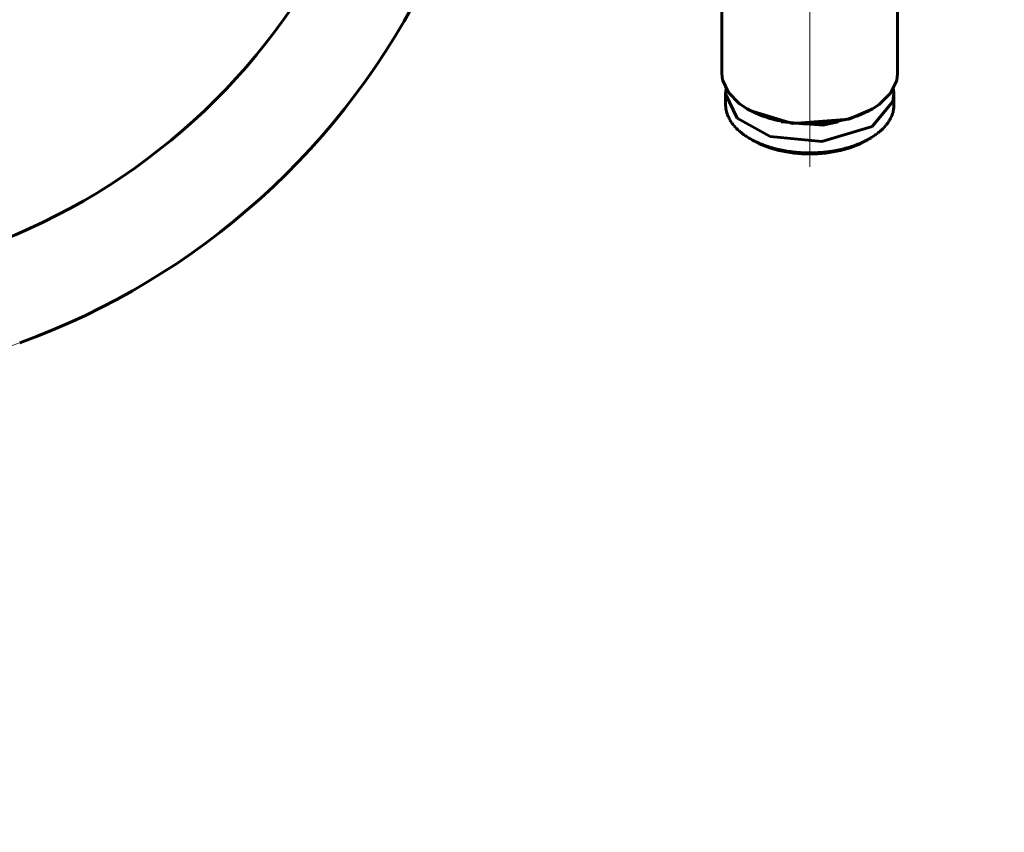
# Model space of a CAD drawing. Header units: millimetres. Extents: x 0 to 297, y 0 to 420.
# Tile 4 of 32: x 105 to 139, y 96 to 124. Entities that reach past the tile are written whole.
import ezdxf

# ---------------------------------------------------------------- set-up
doc = ezdxf.new("R2010")
doc.units = ezdxf.units.MM
for name, pattern in [('K5LT_AXLED', [12, 7.5, -1.5, 1.5, -1.5]), ('K5LT_BASIC', [0]), ('K5LT_THIN', [0])]:
    doc.linetypes.add(name, pattern=pattern)
doc.layers.add('Системный слой', color=7, linetype='Continuous')
doc.layers.add('Системный слой (1)', color=251, linetype='Continuous', true_color=0x6c6c6c)
doc.styles.add('KDIMTEXTSTYLE', font='txt', dxfattribs={"width": 0.96, "oblique": 15, "height": 5})
doc.styles.add('KTEXTSTYLE', font='txt', dxfattribs={"width": 0.96, "height": 5})
doc.dimstyles.new('KDIMSTYLE (0.50)', dxfattribs={"dimtxt": 5, "dimasz": 1, "dimexe": 2, "dimexo": 0, "dimgap": 1, "dimtad": 1, "dimlfac": 2, "dimtxsty": 'KDIMTEXTSTYLE', "dimsah": 1, "dimcen": 0, "dimdle": 1, "dimadec": 0, "dimazin": 0, "dimtfac": 0.667, "dimtmove": 0, "dimatfit": 3, "dimfxl": 1, "dimtvp": 1, "dimtolj": 1, "dimtzin": 0, "dimarcsym": 0})

# ---------------------------------------------------------------- blocks, each defined once
blk = doc.blocks.new('U108')
at = {"layer": 'Системный слой (1)', "color": 143, "linetype": 'K5LT_BASIC', "lineweight": 60, "true_color": 0x33acca}
for p, q in [((129.59, 121.059), (129.596, 120.954)), ((129.596, 120.954), (129.596, 120.952)), ((129.596, 120.952), (129.597, 120.948)), ((129.597, 120.948), (129.598, 120.939)), ((129.598, 120.939), (129.6, 120.922)), ((129.6, 120.922), (129.606, 120.888)), ((129.606, 120.888), (129.613, 120.851)), ((129.613, 120.851), (129.614, 120.849)), ((129.614, 120.849), (129.615, 120.845)), ((129.615, 120.845), (129.617, 120.836)), ((129.617, 120.836), (129.621, 120.818)), ((129.621, 120.818), (129.631, 120.783)), ((129.631, 120.783), (129.642, 120.749)), ((129.642, 120.749), (129.643, 120.747)), ((129.643, 120.747), (129.644, 120.742)), ((129.644, 120.742), (129.647, 120.734)), ((129.647, 120.734), (129.653, 120.716)), ((135.278, 120.717), (135.29, 120.752)), ((135.29, 120.752), (135.291, 120.754)), ((135.291, 120.754), (135.292, 120.758)), ((135.292, 120.758), (135.295, 120.767)), ((135.295, 120.767), (135.3, 120.784)), ((135.3, 120.784), (135.31, 120.819)), ((135.31, 120.819), (135.318, 120.854)), ((135.318, 120.856), (135.319, 120.861)), ((135.318, 120.854), (135.318, 120.856)), ((135.319, 120.861), (135.321, 120.87)), ((135.321, 120.87), (135.325, 120.887)), ((135.325, 120.887), (135.33, 120.922)), ((135.33, 120.922), (135.335, 120.957)), ((135.335, 120.96), (135.336, 120.964)), ((135.335, 120.957), (135.335, 120.96)), ((135.336, 120.973), (135.338, 120.99)), ((135.336, 120.964), (135.336, 120.973)), ((135.338, 120.99), (135.34, 121.026)), ((135.34, 121.026), (135.34, 121.059)), ((129.653, 120.716), (129.667, 120.682)), ((129.667, 120.682), (129.681, 120.648)), ((129.681, 120.648), (129.682, 120.646)), ((129.682, 120.646), (129.684, 120.641)), ((129.684, 120.641), (129.688, 120.633)), ((129.688, 120.633), (129.696, 120.616)), ((129.696, 120.616), (129.714, 120.582)), ((129.714, 120.582), (129.732, 120.548)), ((129.732, 120.548), (129.733, 120.546)), ((129.733, 120.546), (129.736, 120.542)), ((129.736, 120.542), (129.74, 120.534)), ((129.74, 120.534), (129.75, 120.517)), ((129.75, 120.517), (129.771, 120.484)), ((129.771, 120.484), (129.793, 120.451)), ((129.793, 120.451), (129.795, 120.449)), ((129.795, 120.449), (129.798, 120.445)), ((129.798, 120.445), (129.803, 120.436)), ((129.803, 120.436), (129.815, 120.42)), ((129.815, 120.42), (129.84, 120.388)), ((135.079, 120.373), (135.092, 120.389)), ((135.092, 120.389), (135.116, 120.421)), ((135.116, 120.421), (135.139, 120.454)), ((135.139, 120.454), (135.141, 120.456)), ((135.141, 120.456), (135.144, 120.46)), ((135.144, 120.46), (135.149, 120.468)), ((135.149, 120.468), (135.16, 120.485)), ((135.16, 120.485), (135.181, 120.518)), ((135.181, 120.518), (135.2, 120.551)), ((135.2, 120.551), (135.202, 120.553)), ((135.202, 120.553), (135.204, 120.558)), ((135.204, 120.558), (135.209, 120.566)), ((135.209, 120.566), (135.218, 120.583)), ((135.218, 120.583), (135.235, 120.617)), ((135.235, 120.617), (135.251, 120.651)), ((135.251, 120.651), (135.252, 120.653)), ((135.252, 120.653), (135.253, 120.657)), ((135.253, 120.657), (135.257, 120.666)), ((135.257, 120.666), (135.264, 120.683)), ((135.264, 120.683), (135.278, 120.717)), ((129.84, 120.388), (129.865, 120.356)), ((129.865, 120.356), (129.867, 120.354)), ((129.867, 120.354), (129.87, 120.35)), ((129.87, 120.35), (129.877, 120.342)), ((129.877, 120.342), (129.89, 120.326)), ((129.89, 120.326), (129.918, 120.294)), ((129.918, 120.294), (129.947, 120.264)), ((129.947, 120.264), (129.949, 120.262)), ((129.949, 120.262), (129.953, 120.258)), ((129.953, 120.258), (129.961, 120.25)), ((129.961, 120.25), (129.976, 120.235)), ((129.976, 120.235), (130.007, 120.204)), ((130.007, 120.204), (130.039, 120.174)), ((130.039, 120.174), (130.042, 120.173)), ((130.042, 120.173), (130.046, 120.169)), ((130.046, 120.169), (130.054, 120.161)), ((130.054, 120.161), (130.071, 120.147)), ((130.071, 120.147), (130.106, 120.117)), ((130.106, 120.117), (130.141, 120.089)), ((130.141, 120.089), (130.143, 120.087)), ((130.143, 120.087), (130.148, 120.083)), ((130.148, 120.083), (130.157, 120.076)), ((130.157, 120.076), (130.176, 120.062)), ((130.176, 120.062), (130.214, 120.034)), ((134.719, 120.035), (134.757, 120.063)), ((134.757, 120.063), (134.793, 120.091)), ((134.793, 120.091), (134.795, 120.093)), ((134.795, 120.093), (134.799, 120.097)), ((134.799, 120.097), (134.808, 120.104)), ((134.808, 120.104), (134.826, 120.118)), ((134.826, 120.118), (134.861, 120.148)), ((134.861, 120.148), (134.894, 120.177)), ((134.894, 120.177), (134.896, 120.179)), ((134.896, 120.179), (134.9, 120.183)), ((134.9, 120.183), (134.908, 120.19)), ((134.908, 120.19), (134.925, 120.205)), ((134.925, 120.205), (134.956, 120.236)), ((134.956, 120.236), (134.986, 120.266)), ((134.986, 120.266), (134.988, 120.268)), ((134.988, 120.268), (134.991, 120.272)), ((134.991, 120.272), (134.999, 120.28)), ((134.999, 120.28), (135.013, 120.295)), ((135.013, 120.295), (135.041, 120.327)), ((135.041, 120.327), (135.068, 120.359)), ((135.068, 120.359), (135.069, 120.361)), ((135.069, 120.361), (135.073, 120.365)), ((135.073, 120.365), (135.079, 120.373)), ((130.214, 120.034), (130.252, 120.007)), ((130.252, 120.007), (130.254, 120.005)), ((130.254, 120.005), (130.259, 120.002)), ((130.259, 120.002), (130.269, 119.995)), ((130.269, 119.995), (130.29, 119.982)), ((130.29, 119.982), (130.331, 119.955)), ((130.331, 119.955), (130.371, 119.93)), ((130.371, 119.93), (130.373, 119.929)), ((130.373, 119.929), (130.376, 119.926)), ((130.376, 119.926), (130.384, 119.922)), ((130.384, 119.922), (130.399, 119.913)), ((130.399, 119.913), (130.413, 119.905)), ((130.413, 119.905), (130.499, 119.856)), ((130.499, 119.856), (130.502, 119.855)), ((130.502, 119.855), (130.507, 119.852)), ((130.507, 119.852), (130.516, 119.847)), ((130.516, 119.847), (130.536, 119.837)), ((130.536, 119.837), (130.575, 119.817)), ((130.575, 119.817), (130.635, 119.788)), ((130.635, 119.788), (130.638, 119.786)), ((130.638, 119.786), (130.644, 119.783)), ((130.644, 119.783), (130.656, 119.778)), ((130.656, 119.778), (130.68, 119.767)), ((130.68, 119.767), (130.73, 119.745)), ((130.73, 119.745), (130.778, 119.724)), ((130.778, 119.724), (130.781, 119.723)), ((130.781, 119.723), (130.787, 119.72)), ((130.787, 119.72), (130.8, 119.715)), ((134.108, 119.706), (134.157, 119.726)), ((134.157, 119.726), (134.16, 119.727)), ((134.16, 119.727), (134.166, 119.73)), ((134.166, 119.73), (134.179, 119.735)), ((134.179, 119.735), (134.204, 119.746)), ((134.204, 119.746), (134.253, 119.768)), ((134.253, 119.768), (134.3, 119.79)), ((134.3, 119.79), (134.303, 119.791)), ((134.303, 119.791), (134.309, 119.794)), ((134.309, 119.794), (134.321, 119.8)), ((134.321, 119.8), (134.344, 119.811)), ((134.344, 119.811), (134.391, 119.835)), ((134.391, 119.835), (134.435, 119.858)), ((134.435, 119.858), (134.437, 119.859)), ((134.437, 119.859), (134.442, 119.862)), ((134.442, 119.862), (134.451, 119.867)), ((134.451, 119.867), (134.47, 119.877)), ((134.47, 119.877), (134.507, 119.898)), ((134.507, 119.898), (134.518, 119.905)), ((134.518, 119.905), (134.563, 119.932)), ((134.563, 119.932), (134.565, 119.933)), ((134.565, 119.933), (134.568, 119.935)), ((134.568, 119.935), (134.576, 119.939)), ((134.576, 119.939), (134.59, 119.949)), ((134.59, 119.949), (134.619, 119.967)), ((134.619, 119.967), (134.675, 120.005)), ((134.675, 120.005), (134.682, 120.009)), ((134.682, 120.009), (134.685, 120.011)), ((134.685, 120.011), (134.689, 120.014)), ((134.689, 120.014), (134.699, 120.021)), ((134.699, 120.021), (134.719, 120.035)), ((130.8, 119.715), (130.826, 119.705)), ((130.826, 119.705), (130.877, 119.685)), ((130.877, 119.685), (130.927, 119.666)), ((130.927, 119.666), (130.931, 119.665)), ((130.931, 119.665), (130.937, 119.663)), ((130.937, 119.663), (130.951, 119.658)), ((130.951, 119.658), (130.977, 119.648)), ((130.977, 119.648), (131.031, 119.63)), ((131.031, 119.63), (131.083, 119.613)), ((131.083, 119.613), (131.086, 119.612)), ((131.086, 119.612), (131.093, 119.61)), ((131.093, 119.61), (131.107, 119.606)), ((131.107, 119.606), (131.135, 119.598)), ((131.135, 119.598), (131.19, 119.581)), ((131.19, 119.581), (131.244, 119.567)), ((131.244, 119.567), (131.248, 119.566)), ((131.248, 119.566), (131.255, 119.564)), ((131.255, 119.564), (131.269, 119.56)), ((131.269, 119.56), (131.297, 119.553)), ((131.297, 119.553), (131.355, 119.538)), ((131.355, 119.538), (131.41, 119.525)), ((131.41, 119.525), (131.414, 119.525)), ((131.414, 119.525), (131.421, 119.523)), ((131.421, 119.523), (131.436, 119.52)), ((131.436, 119.52), (131.465, 119.513)), ((131.465, 119.513), (131.524, 119.501)), ((131.524, 119.501), (131.58, 119.491)), ((131.58, 119.491), (131.584, 119.49)), ((131.584, 119.49), (131.591, 119.488)), ((131.591, 119.488), (131.606, 119.486)), ((131.606, 119.486), (131.636, 119.48)), ((131.636, 119.48), (131.696, 119.47)), ((131.696, 119.47), (131.754, 119.462)), ((131.754, 119.462), (131.757, 119.461)), ((131.757, 119.461), (131.765, 119.46)), ((131.765, 119.46), (131.78, 119.458)), ((131.78, 119.458), (131.811, 119.454)), ((131.811, 119.454), (131.872, 119.446)), ((131.872, 119.446), (131.93, 119.439)), ((131.93, 119.439), (131.934, 119.439)), ((131.934, 119.439), (131.941, 119.438)), ((131.941, 119.438), (131.957, 119.436)), ((131.957, 119.436), (131.988, 119.433)), ((131.988, 119.433), (132.05, 119.428)), ((132.05, 119.428), (132.108, 119.423)), ((132.108, 119.423), (132.112, 119.423)), ((132.112, 119.423), (132.12, 119.422)), ((132.12, 119.422), (132.136, 119.421)), ((132.136, 119.421), (132.167, 119.419)), ((132.167, 119.419), (132.229, 119.416)), ((132.229, 119.416), (132.288, 119.414)), ((132.288, 119.414), (132.292, 119.413)), ((132.292, 119.413), (132.3, 119.413)), ((132.3, 119.413), (132.316, 119.413)), ((132.316, 119.413), (132.347, 119.412)), ((132.347, 119.412), (132.409, 119.411)), ((132.409, 119.411), (132.466, 119.41)), ((132.466, 119.41), (132.466, 119.41)), ((132.466, 119.41), (132.467, 119.41)), ((132.467, 119.41), (132.468, 119.41)), ((132.468, 119.41), (132.471, 119.41)), ((132.471, 119.41), (132.478, 119.41)), ((132.478, 119.41), (132.49, 119.41)), ((132.49, 119.41), (132.515, 119.411)), ((132.515, 119.411), (132.564, 119.411)), ((132.564, 119.411), (132.648, 119.414)), ((132.648, 119.414), (132.652, 119.414)), ((132.652, 119.414), (132.66, 119.414)), ((132.66, 119.414), (132.675, 119.415)), ((132.675, 119.415), (132.707, 119.416)), ((132.707, 119.416), (132.769, 119.42)), ((132.769, 119.42), (132.828, 119.424)), ((132.828, 119.424), (132.832, 119.424)), ((132.832, 119.424), (132.839, 119.424)), ((132.839, 119.424), (132.855, 119.426)), ((132.855, 119.426), (132.886, 119.428)), ((132.886, 119.428), (132.948, 119.434)), ((132.948, 119.434), (133.006, 119.44)), ((133.006, 119.44), (133.01, 119.44)), ((133.01, 119.44), (133.018, 119.441)), ((133.018, 119.441), (133.033, 119.443)), ((133.033, 119.443), (133.064, 119.446)), ((133.064, 119.446), (133.125, 119.454)), ((133.125, 119.454), (133.182, 119.462)), ((133.182, 119.462), (133.186, 119.463)), ((133.186, 119.463), (133.194, 119.464)), ((133.194, 119.464), (133.209, 119.466)), ((133.209, 119.466), (133.239, 119.471)), ((133.239, 119.471), (133.299, 119.481)), ((133.299, 119.481), (133.356, 119.491)), ((133.356, 119.491), (133.359, 119.492)), ((133.359, 119.492), (133.367, 119.494)), ((133.367, 119.494), (133.382, 119.496)), ((133.382, 119.496), (133.411, 119.502)), ((133.411, 119.502), (133.47, 119.514)), ((133.47, 119.514), (133.526, 119.527)), ((133.526, 119.527), (133.529, 119.527)), ((133.529, 119.527), (133.537, 119.529)), ((133.537, 119.529), (133.551, 119.532)), ((133.551, 119.532), (133.58, 119.539)), ((133.58, 119.539), (133.637, 119.554)), ((133.637, 119.554), (133.691, 119.568)), ((133.691, 119.568), (133.695, 119.569)), ((133.695, 119.569), (133.702, 119.571)), ((133.702, 119.571), (133.716, 119.575)), ((133.716, 119.575), (133.744, 119.582)), ((133.744, 119.582), (133.8, 119.599)), ((133.8, 119.599), (133.852, 119.615)), ((133.852, 119.615), (133.856, 119.616)), ((133.856, 119.616), (133.863, 119.618)), ((133.863, 119.618), (133.876, 119.623)), ((133.876, 119.623), (133.903, 119.631)), ((133.903, 119.631), (133.957, 119.65)), ((133.957, 119.65), (134.008, 119.668)), ((134.008, 119.668), (134.011, 119.669)), ((134.011, 119.669), (134.018, 119.671)), ((134.018, 119.671), (134.031, 119.676)), ((134.031, 119.676), (134.057, 119.686)), ((134.057, 119.686), (134.108, 119.706))]:
    blk.add_line(p, q, dxfattribs=at)
blk = doc.blocks.new('U109')
at = {"layer": 'Системный слой (1)', "color": 143, "linetype": 'K5LT_BASIC', "lineweight": 60, "true_color": 0x33acca}
for p, q in [((129.465, 122.124), (129.489, 121.908)), ((135.435, 121.881), (135.465, 122.124)), ((129.489, 121.908), (129.685, 121.478)), ((135.228, 121.453), (135.435, 121.881)), ((129.685, 121.478), (130.065, 121.092)), ((134.837, 121.071), (135.228, 121.453)), ((130.065, 121.092), (130.324, 120.919)), ((134.607, 120.919), (134.837, 121.071)), ((130.324, 120.919), (130.344, 120.908)), ((134.587, 120.908), (134.607, 120.919))]:
    blk.add_line(p, q, dxfattribs=at)
blk = doc.blocks.new('U113')
at = {"layer": 'Системный слой (1)', "color": 143, "linetype": 'K5LT_BASIC', "lineweight": 60, "true_color": 0x33acca}
for p, q in [((131.491, 120.476), (132.915, 120.354)), ((132.915, 120.354), (133.439, 120.476))]:
    blk.add_line(p, q, dxfattribs=at)
blk = doc.blocks.new('U115')
at = {"layer": 'Системный слой (1)', "color": 143, "linetype": 'K5LT_BASIC', "lineweight": 60, "true_color": 0x33acca}
for p, q in [((129.607, 121.603), (129.59, 121.428)), ((129.59, 121.428), (129.981, 120.598)), ((135.304, 121.165), (135.34, 121.428)), ((135.34, 121.428), (135.324, 121.603)), ((134.593, 120.319), (135.304, 121.165)), ((129.981, 120.598), (131.111, 119.974)), ((132.877, 119.796), (134.593, 120.319)), ((131.111, 119.974), (132.877, 119.796))]:
    blk.add_line(p, q, dxfattribs=at)
blk = doc.blocks.new('U116')
at = {"layer": 'Системный слой (1)', "color": 143, "linetype": 'K5LT_BASIC', "lineweight": 60, "true_color": 0x33acca}
for p, q in [((130.395, 120.878), (130.415, 120.866)), ((130.415, 120.866), (131.879, 120.413)), ((133.794, 120.564), (134.536, 120.878)), ((131.879, 120.413), (133.794, 120.564))]:
    blk.add_line(p, q, dxfattribs=at)
blk = doc.blocks.new('D10')
at = {"layer": 'Системный слой (1)'}
for points in [[(109.371, 152.128), (111.81, 156.542), (108.312, 152.91), (109.138, 152.921)], [(82.12, 116.311), (85.619, 119.943), (84.793, 119.932), (84.56, 120.725)]]:
    blk.add_hatch(color=7, dxfattribs=at).paths.add_polyline_path(points)
at = {"layer": 'Системный слой (1)', "color": 7, "linetype": 'K5LT_THIN', "lineweight": 18, "true_color": 0xffffff}
for p, q in [((111.81, 156.542), (121.515, 169.692)), ((121.515, 169.692), (139.109, 169.692)), ((82.12, 116.311), (111.81, 156.542)), ((108.312, 152.91), (111.81, 156.542)), ((111.81, 156.542), (109.371, 152.128)), ((109.138, 152.921), (108.312, 152.91)), ((109.371, 152.128), (109.138, 152.921)), ((82.12, 116.311), (84.56, 120.725)), ((84.56, 120.725), (84.793, 119.932)), ((85.619, 119.943), (82.12, 116.311)), ((84.793, 119.932), (85.619, 119.943))]:
    blk.add_line(p, q, dxfattribs=at)
blk.add_arc((96.965, 136.426), 25, 228.9919, 25.8419, dxfattribs=at)
blk.add_arc((96.965, 136.426), 25, 228.9919, 25.8419, dxfattribs=at)
blk.add_wipeout([(123.515, 170.692), (123.515, 178.074), (136.566, 178.074), (136.566, 170.692)]).dxf.layer = 'Системный слой (1)'
at = {"layer": 'Системный слой (1)', "color": 7, "char_height": 5, "attachment_point": 1, "style": 'KTEXTSTYLE'}
for s, insert in [('\\fArial|b0|c204|p34;\\H5.0;\\W1.000;\\Q15;\\fGOST Type AU|b0|i0|c204|p34;\\Q15;\\W0.960;⌀', (123.515, 177.28)), ('\\fArial|b0|c204|p34;\\H5.0;\\W1.000;\\Q15;\\fGOST Type AU|b0|i0|c204|p34;\\Q15;\\W0.960;100', (126.823, 177.28))]:
    blk.add_mtext(s, dxfattribs=dict(at, insert=insert))
blk = doc.blocks.new('KDIMARROW_01')
at = {"layer": 'Системный слой'}
blk.add_hatch(color=0, dxfattribs=at).paths.add_polyline_path([(-5, -0.658), (0, 0), (-5, 0.658), (-4.5, 0)])
at = {"layer": 'Системный слой', "color": 0, "linetype": 'K5LT_THIN', "lineweight": 18}
for p, q in [((-4.5, 0), (-5, 0.658)), ((-5, 0.658), (0, 0)), ((0, 0), (-5, -0.658)), ((-5, -0.658), (-4.5, 0))]:
    blk.add_line(p, q, dxfattribs=at)
at = {"layer": 'Системный слой (1)', "color": 0, "linetype": 'K5LT_THIN', "lineweight": 18}
blk.add_line((96.965, 338.873), (96.465, 338.873), dxfattribs=at)

msp = doc.modelspace()

# ---------------------------------------------------------------- linework, layer by layer
at = {"layer": 'Системный слой (1)', "color": 30, "linetype": 'K5LT_AXLED', "lineweight": 18, "true_color": 0xff8000}
for p, q in [((132.4653, 120.0424), (132.4653, 132.0291)), ((132.4653, 118.9365), (132.4653, 123.5099))]:
    msp.add_line(p, q, dxfattribs=at)
at = {"layer": 'Системный слой (1)', "color": 143, "linetype": 'K5LT_BASIC', "lineweight": 60, "true_color": 0x33acca}
for p, q in [((129.4653, 122.1243), (129.4653, 126.1382)), ((135.4653, 122.1243), (135.4653, 126.1382)), ((129.5903, 121.0594), (129.5903, 121.428)), ((135.3403, 121.0594), (135.3403, 121.428)), ((130.3235, 120.9194), (130.3949, 120.8777)), ((134.6072, 120.9194), (134.5358, 120.8777)), ((130.4128, 119.9047), (130.5199, 119.8421)), ((134.5179, 119.9047), (134.4108, 119.8421))]:
    msp.add_line(p, q, dxfattribs=at)
msp.add_circle((96.9653, 136.4264), 21.5, dxfattribs=at)
msp.add_arc((96.9653, 136.4264), 25, 289.91581, 334.15807, dxfattribs=at)
msp.add_ellipse((132.4653, 120.9365), major_axis=(-2.725, 0), ratio=0.5735764, start_param=0.7756881, end_param=2.3659045, dxfattribs=at)
msp.add_open_spline([(130.344, 120.9076), (130.4329, 120.8566), (130.6218, 120.7611), (130.9343, 120.6393), (131.2709, 120.5409), (131.6264, 120.4675), (132.0257, 120.4163), (132.3084, 120.4036), (132.4653, 120.4036), (132.591, 120.4036), (132.8424, 120.4127), (133.2135, 120.4533), (133.5728, 120.5202), (133.9146, 120.6125), (134.1804, 120.7093), (134.4039, 120.8087), (134.5201, 120.8694), (134.5867, 120.9076)], degree=3, knots=[0, 0, 0, 0, 1.4402292, 2.8804584, 4.3206875, 5.7609167, 7.2011459, 9, 9, 9, 10.6002546, 12.2005093, 13.8007639, 15.4010186, 17.0012732, 17.8014006, 19, 19, 19, 19], dxfattribs=at)

# ---------------------------------------------------------------- block references
at = {"layer": 'Системный слой (1)'}
for name in ['U109', 'U115', 'U108', 'U116', 'U113']:
    msp.add_blockref(name, (0, 0), dxfattribs=at)

# ---------------------------------------------------------------- next in the draw order: dimensions: what is measured, and where the dimension line sits
at = {"layer": 'Системный слой (1)', "color": 7}
dim = msp.add_diameter_dim_2p(p1=(67.2755, 96.1956), p2=(126.6552, 176.6571), dimstyle='KDIMSTYLE (0.50)', override={"dimtih": 1, "dimtoh": 1, "dimpost": '\\fGOST Type AU|b0|c204|p34;\\H5.0;\\W0.960;\\Q15;<>', "dimblk1": 'KDIMARROW_01', "dimblk2": 'KDIMARROW_01', "dimclrt": 7, "dimtol": 1, "dimtp": 0, "dimtm": 0, "dimtdec": 5, "dimtmove": 1, "dimatfit": 2, "dimtolj": 1}, dxfattribs=at)
dim.commit()
dim.dimension.update_dxf_attribs({"geometry": 'D10', "text_midpoint": (123.5153, 169.6925), "dimtype": 163})

doc.saveas('drawing.dxf')
